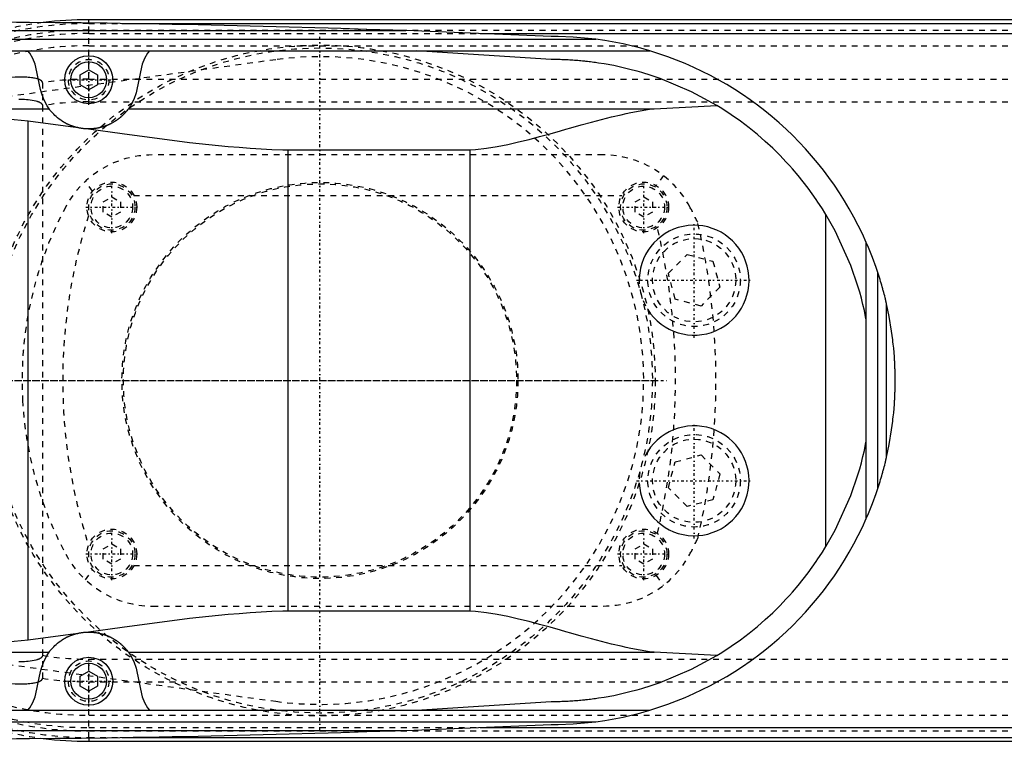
# Model space of a CAD drawing. Extents: x -702 to 139, y -105 to 105.
# Tile 9 of 14: x -452 to -282, y -62 to 62. Entities that reach past the tile are written whole.
import ezdxf

# ---------------------------------------------------------------- set-up
doc = ezdxf.new("R2010")
doc.units = 0
doc.linetypes.add('CENTER', pattern=[1.5, 0.45, -0.5, 0.05, -0.5])
doc.linetypes.add('DASHED', pattern=[2, 1, -1])
for name, color, linetype in [('AM_0', 7, 'CONTINUOUS'), ('AM_3', 7, 'DASHED'), ('AM_7', 7, 'CENTER')]:
    doc.layers.add(name, color=color, linetype=linetype)

msp = doc.modelspace()

# ---------------------------------------------------------------- linework, layer by layer
at = {"layer": 'AM_0', "color": 7, "linetype": 'CONTINUOUS'}
for p, q in [((-90, 62.39), (-440, 62.39)), ((-440, 61.81), (-440, 62.39)), ((-434.3, 61.72), (-90, 61.72)), ((-531.04, 60.5), (-385.14, 60.5)), ((-360, 59.5), (-385.14, 60.5)), ((-372.31, 60.02), (-90, 60.02)), ((-562.76, 59), (-352.3, 59)), ((-594.4, 57), (-342.93, 57)), ((-360, 55.5), (-383.32, 57)), ((-448.33, 50.31), (-449.12, 54.2)), ((-441.5, 52.87), (-440, 53.73)), ((-441.5, 51.13), (-441.5, 52.87)), ((-440, 53.73), (-438.5, 52.87)), ((-438.5, 52.87), (-438.5, 51.13)), ((-430.88, 54.2), (-431.67, 50.31)), ((-440, 50.27), (-441.5, 51.13)), ((-438.5, 51.13), (-440, 50.27)), ((-479.16, 47), (-446.87, 47)), ((-433.13, 47), (-342.19, 47)), ((-342.19, 47), (-331.34, 47.53)), ((-450.5, 44.92), (-442.28, 43.81)), ((-450.5, -44.92), (-450.5, 44.92)), ((-405.5, -39.86), (-405.5, 39.86)), ((-405.5, 39.86), (-374, 39.86)), ((-374, -39.86), (-374, 39.86)), ((-312.5, -28.71), (-312.5, 28.71)), ((-305.5, -23.87), (-305.5, 23.87)), ((-303.5, -18.65), (-303.5, 18.65)), ((-302, -13.28), (-302, 13.28)), ((-374, -39.86), (-405.5, -39.86)), ((-442.28, -43.81), (-450.5, -44.92)), ((-479.16, -47), (-446.87, -47)), ((-433.13, -47), (-342.19, -47)), ((-331.34, -47.53), (-342.19, -47)), ((-449.12, -54.2), (-448.33, -50.31)), ((-441.5, -51.13), (-440, -50.27)), ((-440, -50.27), (-438.5, -51.13)), ((-431.67, -50.31), (-430.88, -54.2)), ((-441.5, -52.87), (-441.5, -51.13)), ((-438.5, -51.13), (-438.5, -52.87)), ((-440, -53.73), (-441.5, -52.87)), ((-438.5, -52.87), (-440, -53.73)), ((-383.32, -57), (-360, -55.5)), ((-594.4, -57), (-342.93, -57)), ((-562.76, -59), (-352.3, -59)), ((-385.14, -60.5), (-360, -59.5)), ((-531.04, -60.5), (-385.14, -60.5)), ((-372.31, -60.02), (-90, -60.02)), ((-440, -61.81), (-440, -62.39)), ((-440, -62.39), (-90, -62.39)), ((-434.3, -61.72), (-90, -61.72))]:
    msp.add_line(p, q, dxfattribs=at)
for points in [[(-385.14, 60.5, 0), (-387.39, 60.58, 0), (-391.88, 60.72, 0), (-396.37, 60.86, 0), (-398.61, 60.93, 0), (-400.86, 61, 0), (-405.35, 61.12, 0), (-409.84, 61.24, 0), (-414.33, 61.34, 0), (-418.83, 61.44, 0), (-423.32, 61.53, 0), (-425.56, 61.58, 0), (-427.81, 61.62, 0), (-432.3, 61.69, 0), (-436.8, 61.76, 0), (-441.29, 61.82, 0), (-445.78, 61.87, 0), (-450.27, 61.91, 0), (-452.52, 61.93, 0), (-454.77, 61.95, 0), (-459.26, 61.97, 0), (-463.75, 61.99, 0), (-466, 62, 0)], [(-352.3, 59, 0), (-353.62, 59.16, 0), (-356.22, 59.38, 0), (-358.77, 59.49, 0), (-360, 59.5, 0)], [(-342.93, 57, 0), (-344.47, 57.44, 0), (-347.58, 58.19, 0), (-350.72, 58.77, 0), (-352.3, 59, 0)], [(-449.12, 54.2, 0), (-449.25, 54.71, 0), (-449.64, 55.69, 0), (-450.19, 56.59, 0), (-450.53, 57, 0)], [(-429.47, 57, 0), (-429.81, 56.59, 0), (-430.36, 55.69, 0), (-430.75, 54.71, 0), (-430.88, 54.2, 0)], [(-331.34, 47.53, 0), (-335.75, 49.92, 0), (-341.14, 52.2, 0), (-342.72, 52.74, 0), (-344.32, 53.24, 0), (-345.13, 53.47, 0), (-345.93, 53.69, 0), (-347.56, 54.09, 0), (-349.19, 54.44, 0), (-350.84, 54.74, 0), (-351.8, 54.89, 0), (-352.08, 54.93, 0), (-352.36, 54.97, 0), (-352.49, 54.99, 0), (-352.63, 55.01, 0), (-352.91, 55.05, 0), (-353.19, 55.08, 0), (-353.46, 55.11, 0), (-353.74, 55.15, 0), (-354.02, 55.18, 0), (-354.16, 55.19, 0), (-354.29, 55.21, 0), (-354.57, 55.23, 0), (-354.85, 55.26, 0), (-354.99, 55.27, 0), (-355.13, 55.29, 0), (-355.4, 55.31, 0), (-355.68, 55.33, 0), (-355.82, 55.34, 0), (-355.96, 55.35, 0), (-356.24, 55.37, 0), (-356.52, 55.39, 0), (-356.8, 55.41, 0), (-357.07, 55.42, 0), (-357.35, 55.44, 0), (-357.49, 55.44, 0), (-357.63, 55.45, 0), (-357.91, 55.46, 0), (-358.19, 55.47, 0), (-358.47, 55.48, 0), (-358.63, 55.48, 0), (-358.68, 55.48, 0), (-358.72, 55.49, 0), (-358.75, 55.49, 0), (-358.77, 55.49, 0), (-358.82, 55.49, 0), (-358.86, 55.49, 0), (-358.91, 55.49, 0), (-358.95, 55.49, 0), (-359, 55.49, 0), (-359.02, 55.49, 0), (-359.05, 55.49, 0), (-359.09, 55.49, 0), (-359.14, 55.49, 0), (-359.16, 55.49, 0), (-359.19, 55.49, 0), (-359.23, 55.49, 0), (-359.28, 55.5, 0), (-359.3, 55.5, 0), (-359.33, 55.5, 0), (-359.37, 55.5, 0), (-359.42, 55.5, 0), (-359.47, 55.5, 0), (-359.51, 55.5, 0), (-359.56, 55.5, 0), (-359.58, 55.5, 0), (-359.6, 55.5, 0), (-359.65, 55.5, 0), (-359.7, 55.5, 0), (-359.74, 55.5, 0), (-359.79, 55.5, 0), (-359.84, 55.5, 0), (-359.86, 55.5, 0), (-359.88, 55.5, 0), (-359.93, 55.5, 0), (-359.98, 55.5, 0), (-360, 55.5, 0)], [(-446.87, 47, 0), (-447.21, 47.5, 0), (-447.78, 48.57, 0), (-448.19, 49.72, 0), (-448.33, 50.31, 0)], [(-431.67, 50.31, 0), (-431.81, 49.72, 0), (-432.22, 48.57, 0), (-432.79, 47.5, 0), (-433.13, 47, 0)], [(-479.16, 47, 0), (-474.48, 46.77, 0), (-464.99, 46.16, 0), (-455.36, 45.37, 0), (-450.5, 44.92, 0)], [(-442.28, 43.81, 0), (-442.32, 43.82, 0), (-442.4, 43.85, 0), (-442.48, 43.87, 0), (-442.52, 43.88, 0), (-442.56, 43.9, 0), (-442.64, 43.92, 0), (-442.72, 43.95, 0), (-442.79, 43.97, 0), (-442.87, 44, 0), (-442.94, 44.03, 0), (-442.98, 44.04, 0), (-443.02, 44.05, 0), (-443.09, 44.08, 0), (-443.16, 44.11, 0), (-443.24, 44.14, 0), (-443.31, 44.17, 0), (-443.37, 44.2, 0), (-443.41, 44.21, 0), (-443.44, 44.23, 0), (-443.51, 44.26, 0), (-443.58, 44.29, 0), (-443.61, 44.3, 0), (-443.64, 44.32, 0), (-443.71, 44.35, 0), (-443.77, 44.38, 0), (-443.8, 44.4, 0), (-443.83, 44.41, 0), (-443.89, 44.44, 0), (-443.96, 44.48, 0), (-444.02, 44.51, 0), (-444.08, 44.54, 0), (-444.14, 44.57, 0), (-444.17, 44.59, 0), (-444.19, 44.61, 0), (-444.25, 44.64, 0), (-444.31, 44.67, 0), (-444.37, 44.71, 0), (-444.42, 44.74, 0), (-444.48, 44.78, 0), (-444.51, 44.79, 0), (-444.53, 44.81, 0), (-444.59, 44.84, 0), (-444.64, 44.88, 0), (-444.82, 45, 0), (-445.11, 45.21, 0), (-445.38, 45.42, 0), (-445.51, 45.53, 0), (-445.63, 45.63, 0), (-445.85, 45.83, 0), (-446.05, 46.03, 0), (-446.23, 46.22, 0), (-446.39, 46.39, 0), (-446.53, 46.55, 0), (-446.59, 46.63, 0), (-446.65, 46.7, 0), (-446.75, 46.83, 0), (-446.84, 46.95, 0), (-446.87, 47, 0)], [(-433.13, 47, 0), (-433.17, 46.93, 0), (-433.29, 46.78, 0), (-433.43, 46.61, 0), (-433.51, 46.51, 0), (-433.6, 46.41, 0), (-433.8, 46.19, 0), (-433.93, 46.05, 0), (-433.97, 46.01, 0), (-434.01, 45.97, 0), (-434.03, 45.95, 0), (-434.05, 45.93, 0), (-434.09, 45.89, 0), (-434.13, 45.85, 0), (-434.18, 45.81, 0), (-434.22, 45.76, 0), (-434.27, 45.72, 0), (-434.29, 45.7, 0), (-434.32, 45.68, 0), (-434.37, 45.64, 0), (-434.42, 45.59, 0), (-434.47, 45.55, 0), (-434.52, 45.5, 0), (-434.57, 45.46, 0), (-434.6, 45.44, 0), (-434.62, 45.42, 0), (-434.68, 45.37, 0), (-434.73, 45.33, 0), (-434.79, 45.28, 0), (-434.85, 45.24, 0), (-434.91, 45.2, 0), (-434.93, 45.17, 0), (-434.96, 45.15, 0), (-435.03, 45.11, 0), (-435.09, 45.06, 0), (-435.12, 45.04, 0), (-435.15, 45.02, 0), (-435.21, 44.98, 0), (-435.28, 44.93, 0), (-435.31, 44.91, 0), (-435.34, 44.89, 0), (-435.41, 44.84, 0), (-435.48, 44.8, 0), (-435.55, 44.76, 0), (-435.62, 44.72, 0), (-435.69, 44.67, 0), (-435.73, 44.65, 0), (-435.76, 44.63, 0), (-435.84, 44.59, 0), (-435.91, 44.55, 0), (-435.99, 44.51, 0), (-436.06, 44.47, 0), (-436.14, 44.43, 0), (-436.18, 44.41, 0), (-436.22, 44.39, 0), (-436.3, 44.35, 0), (-436.38, 44.31, 0), (-436.46, 44.27, 0), (-436.54, 44.23, 0), (-436.63, 44.2, 0), (-436.67, 44.18, 0), (-436.72, 44.16, 0), (-436.81, 44.12, 0), (-436.9, 44.09, 0), (-436.99, 44.05, 0), (-437.08, 44.02, 0), (-437.18, 43.98, 0), (-437.22, 43.97, 0), (-437.27, 43.95, 0), (-437.37, 43.92, 0), (-437.47, 43.89, 0), (-437.57, 43.86, 0), (-437.67, 43.83, 0), (-437.77, 43.8, 0), (-437.82, 43.78, 0), (-437.87, 43.77, 0), (-437.97, 43.75, 0), (-438.08, 43.72, 0), (-438.13, 43.71, 0), (-438.18, 43.7, 0), (-438.29, 43.67, 0), (-438.39, 43.65, 0), (-438.45, 43.64, 0), (-438.5, 43.63, 0), (-438.6, 43.62, 0), (-438.71, 43.6, 0), (-438.82, 43.58, 0), (-438.93, 43.57, 0), (-439.03, 43.56, 0), (-439.09, 43.55, 0), (-439.14, 43.54, 0), (-439.25, 43.53, 0), (-439.35, 43.52, 0), (-439.46, 43.52, 0), (-439.57, 43.51, 0), (-439.67, 43.51, 0), (-439.72, 43.5, 0), (-439.78, 43.5, 0), (-439.88, 43.5, 0), (-439.98, 43.5, 0), (-440.04, 43.5, 0)], [(-374, 39.86, 0), (-373.07, 39.94, 0), (-371.22, 40.17, 0), (-369.37, 40.47, 0), (-368.44, 40.64, 0), (-367.52, 40.83, 0), (-365.68, 41.25, 0), (-363.84, 41.7, 0), (-362.01, 42.18, 0), (-360.2, 42.68, 0), (-358.39, 43.18, 0), (-357.49, 43.44, 0), (-356.6, 43.69, 0), (-354.82, 44.19, 0), (-353.05, 44.67, 0), (-351.31, 45.13, 0), (-349.59, 45.57, 0), (-347.9, 45.96, 0), (-347.06, 46.15, 0), (-346.23, 46.32, 0), (-344.59, 46.63, 0), (-342.98, 46.89, 0), (-342.19, 47, 0)], [(-312.5, 28.71, 0), (-312.68, 28.99, 0), (-313.09, 29.66, 0), (-313.59, 30.44, 0), (-313.87, 30.86, 0), (-314.17, 31.31, 0), (-314.84, 32.26, 0), (-315.58, 33.28, 0), (-316.41, 34.35, 0), (-317.31, 35.46, 0), (-318.29, 36.61, 0), (-318.8, 37.19, 0), (-319.34, 37.78, 0), (-320.48, 38.96, 0), (-321.68, 40.15, 0), (-322.97, 41.34, 0), (-324.33, 42.52, 0), (-325.76, 43.68, 0), (-326.51, 44.25, 0), (-327.27, 44.82, 0), (-328.85, 45.93, 0), (-330.49, 47.01, 0), (-331.34, 47.53, 0)], [(-440.04, 43.5, 0), (-440.1, 43.5, 0), (-440.22, 43.5, 0), (-440.34, 43.51, 0), (-440.41, 43.51, 0), (-440.47, 43.51, 0), (-440.59, 43.52, 0), (-440.72, 43.53, 0), (-440.84, 43.54, 0), (-440.97, 43.56, 0), (-441.09, 43.57, 0), (-441.16, 43.58, 0), (-441.22, 43.59, 0), (-441.34, 43.61, 0), (-441.47, 43.63, 0), (-441.6, 43.65, 0), (-441.72, 43.68, 0), (-441.85, 43.7, 0), (-441.91, 43.72, 0), (-441.97, 43.73, 0), (-442.1, 43.76, 0), (-442.22, 43.8, 0), (-442.28, 43.81, 0)], [(-440.04, 43.5, 0), (-434.21, 42.69, 0), (-422.58, 41.18, 0), (-415.86, 40.49, 0), (-413.96, 40.33, 0), (-412.06, 40.19, 0), (-411.12, 40.12, 0), (-410.18, 40.07, 0), (-408.3, 39.97, 0), (-406.43, 39.89, 0), (-405.5, 39.86, 0)], [(-305.5, 10.49, 0), (-305.61, 11.02, 0), (-305.83, 12.09, 0), (-306.08, 13.15, 0), (-306.21, 13.68, 0), (-306.35, 14.21, 0), (-306.64, 15.26, 0), (-306.95, 16.3, 0), (-308.19, 19.91, 0), (-310.89, 25.86, 0), (-312.5, 28.71, 0)], [(-303.5, 18.65, 0), (-303.8, 19.54, 0), (-304.44, 21.29, 0), (-305.13, 23.02, 0), (-305.5, 23.87, 0)], [(-302, 13.28, 0), (-302, 13.28, 0), (-302, 13.28, 0), (-302, 13.28, 0), (-302, 13.28, 0), (-302, 13.28, 0), (-302, 13.28, 0), (-302, 13.29, 0), (-302, 13.29, 0), (-302, 13.29, 0), (-302, 13.29, 0), (-302, 13.29, 0), (-302, 13.29, 0), (-302, 13.3, 0), (-302.01, 13.3, 0), (-302.01, 13.3, 0), (-302.01, 13.31, 0), (-302.01, 13.31, 0), (-302.01, 13.31, 0), (-302.01, 13.31, 0), (-302.01, 13.31, 0), (-302.01, 13.32, 0), (-302.01, 13.32, 0), (-302.01, 13.33, 0), (-302.02, 13.35, 0), (-302.02, 13.38, 0), (-302.03, 13.41, 0), (-302.04, 13.45, 0), (-302.05, 13.48, 0), (-302.05, 13.5, 0), (-302.06, 13.52, 0), (-302.06, 13.56, 0), (-302.07, 13.59, 0), (-302.08, 13.63, 0), (-302.09, 13.67, 0), (-302.1, 13.71, 0), (-302.11, 13.74, 0), (-302.11, 13.76, 0), (-302.12, 13.8, 0), (-302.13, 13.84, 0), (-302.14, 13.87, 0), (-302.14, 13.89, 0), (-302.16, 13.94, 0), (-302.17, 13.98, 0), (-302.17, 14.01, 0), (-302.18, 14.03, 0), (-302.19, 14.08, 0), (-302.2, 14.13, 0), (-302.25, 14.31, 0), (-302.32, 14.62, 0), (-302.4, 14.93, 0), (-302.48, 15.24, 0), (-302.57, 15.54, 0), (-302.61, 15.7, 0), (-302.65, 15.85, 0), (-302.74, 16.17, 0), (-302.83, 16.49, 0), (-302.93, 16.81, 0), (-303.02, 17.14, 0), (-303.12, 17.48, 0), (-303.18, 17.64, 0), (-303.23, 17.81, 0), (-303.33, 18.15, 0), (-303.44, 18.49, 0), (-303.5, 18.65, 0)], [(-300.5, 0, 0), (-300.5, 0.01, 0), (-300.5, 0.03, 0), (-300.5, 0.05, 0), (-300.5, 0.06, 0), (-300.5, 0.07, 0), (-300.5, 0.09, 0), (-300.5, 0.11, 0), (-300.5, 0.13, 0), (-300.5, 0.15, 0), (-300.5, 0.18, 0), (-300.5, 0.19, 0), (-300.5, 0.2, 0), (-300.5, 0.22, 0), (-300.5, 0.24, 0), (-300.5, 0.26, 0), (-300.5, 0.28, 0), (-300.5, 0.3, 0), (-300.5, 0.31, 0), (-300.5, 0.32, 0), (-300.5, 0.34, 0), (-300.5, 0.36, 0), (-300.5, 0.37, 0), (-300.5, 0.38, 0), (-300.5, 0.4, 0), (-300.5, 0.42, 0), (-300.5, 0.43, 0), (-300.5, 0.44, 0), (-300.5, 0.46, 0), (-300.5, 0.49, 0), (-300.5, 0.51, 0), (-300.5, 0.53, 0), (-300.5, 0.55, 0), (-300.5, 0.56, 0), (-300.5, 0.57, 0), (-300.5, 0.59, 0), (-300.5, 0.61, 0), (-300.5, 0.68, 0), (-300.51, 0.81, 0), (-300.51, 0.93, 0), (-300.51, 1.05, 0), (-300.51, 1.12, 0), (-300.51, 1.18, 0), (-300.51, 1.3, 0), (-300.52, 1.43, 0), (-300.52, 1.55, 0), (-300.52, 1.67, 0), (-300.53, 1.8, 0), (-300.53, 1.86, 0), (-300.53, 1.92, 0), (-300.54, 2.05, 0), (-300.54, 2.17, 0), (-300.54, 2.23, 0), (-300.54, 2.29, 0), (-300.55, 2.42, 0), (-300.55, 2.54, 0), (-300.56, 2.6, 0), (-300.56, 2.66, 0), (-300.57, 2.79, 0), (-300.57, 2.91, 0), (-300.58, 3.04, 0), (-300.58, 3.16, 0), (-300.59, 3.28, 0), (-300.59, 3.35, 0), (-300.6, 3.41, 0), (-300.6, 3.53, 0), (-300.61, 3.65, 0), (-300.64, 4.09, 0), (-300.7, 4.83, 0), (-300.76, 5.57, 0), (-300.84, 6.31, 0), (-300.88, 6.68, 0), (-300.92, 7.05, 0), (-301.01, 7.79, 0), (-301.11, 8.52, 0), (-301.54, 11.09, 0), (-302, 13.28, 0)], [(-302, -13.28, 0), (-301.54, -11.09, 0), (-301.11, -8.52, 0), (-301.01, -7.79, 0), (-300.92, -7.05, 0), (-300.88, -6.68, 0), (-300.84, -6.31, 0), (-300.76, -5.57, 0), (-300.7, -4.83, 0), (-300.64, -4.09, 0), (-300.61, -3.65, 0), (-300.6, -3.53, 0), (-300.6, -3.41, 0), (-300.59, -3.35, 0), (-300.59, -3.28, 0), (-300.58, -3.16, 0), (-300.58, -3.04, 0), (-300.57, -2.91, 0), (-300.57, -2.79, 0), (-300.56, -2.66, 0), (-300.56, -2.6, 0), (-300.55, -2.54, 0), (-300.55, -2.42, 0), (-300.54, -2.29, 0), (-300.54, -2.23, 0), (-300.54, -2.17, 0), (-300.54, -2.05, 0), (-300.53, -1.92, 0), (-300.53, -1.86, 0), (-300.53, -1.8, 0), (-300.52, -1.67, 0), (-300.52, -1.55, 0), (-300.52, -1.43, 0), (-300.51, -1.3, 0), (-300.51, -1.18, 0), (-300.51, -1.12, 0), (-300.51, -1.05, 0), (-300.51, -0.93, 0), (-300.51, -0.81, 0), (-300.5, -0.68, 0), (-300.5, -0.56, 0), (-300.5, -0.49, 0), (-300.5, -0.46, 0), (-300.5, -0.44, 0), (-300.5, -0.43, 0), (-300.5, -0.42, 0), (-300.5, -0.4, 0), (-300.5, -0.38, 0), (-300.5, -0.37, 0), (-300.5, -0.36, 0), (-300.5, -0.34, 0), (-300.5, -0.32, 0), (-300.5, -0.31, 0), (-300.5, -0.3, 0), (-300.5, -0.28, 0), (-300.5, -0.26, 0), (-300.5, -0.24, 0), (-300.5, -0.22, 0), (-300.5, -0.2, 0), (-300.5, -0.19, 0), (-300.5, -0.18, 0), (-300.5, -0.15, 0), (-300.5, -0.13, 0), (-300.5, -0.11, 0), (-300.5, -0.09, 0), (-300.5, -0.07, 0), (-300.5, -0.06, 0), (-300.5, -0.05, 0), (-300.5, -0.03, 0), (-300.5, -0.01, 0), (-300.5, 0, 0)], [(-312.5, -28.71, 0), (-310.89, -25.86, 0), (-308.19, -19.91, 0), (-306.95, -16.3, 0), (-306.64, -15.26, 0), (-306.35, -14.21, 0), (-306.21, -13.68, 0), (-306.08, -13.15, 0), (-305.83, -12.09, 0), (-305.61, -11.02, 0), (-305.5, -10.49, 0)], [(-303.5, -18.65, 0), (-303.44, -18.49, 0), (-303.33, -18.15, 0), (-303.23, -17.81, 0), (-303.18, -17.64, 0), (-303.12, -17.48, 0), (-303.02, -17.14, 0), (-302.93, -16.81, 0), (-302.83, -16.49, 0), (-302.74, -16.17, 0), (-302.65, -15.85, 0), (-302.61, -15.7, 0), (-302.57, -15.54, 0), (-302.48, -15.24, 0), (-302.4, -14.93, 0), (-302.32, -14.62, 0), (-302.25, -14.31, 0), (-302.2, -14.13, 0), (-302.19, -14.08, 0), (-302.18, -14.03, 0), (-302.17, -14.01, 0), (-302.17, -13.98, 0), (-302.16, -13.94, 0), (-302.14, -13.89, 0), (-302.14, -13.87, 0), (-302.13, -13.84, 0), (-302.12, -13.8, 0), (-302.11, -13.76, 0), (-302.11, -13.74, 0), (-302.1, -13.71, 0), (-302.09, -13.67, 0), (-302.08, -13.63, 0), (-302.07, -13.59, 0), (-302.06, -13.56, 0), (-302.06, -13.52, 0), (-302.05, -13.5, 0), (-302.05, -13.48, 0), (-302.04, -13.45, 0), (-302.03, -13.41, 0), (-302.02, -13.38, 0), (-302.02, -13.35, 0), (-302.01, -13.33, 0), (-302.01, -13.32, 0), (-302.01, -13.32, 0), (-302.01, -13.31, 0), (-302.01, -13.31, 0), (-302.01, -13.31, 0), (-302.01, -13.31, 0), (-302.01, -13.31, 0), (-302.01, -13.3, 0), (-302.01, -13.3, 0), (-302, -13.3, 0), (-302, -13.29, 0), (-302, -13.29, 0), (-302, -13.29, 0), (-302, -13.29, 0), (-302, -13.29, 0), (-302, -13.29, 0), (-302, -13.28, 0), (-302, -13.28, 0), (-302, -13.28, 0), (-302, -13.28, 0), (-302, -13.28, 0), (-302, -13.28, 0), (-302, -13.28, 0)], [(-305.5, -23.87, 0), (-305.13, -23.02, 0), (-304.44, -21.29, 0), (-303.8, -19.54, 0), (-303.5, -18.65, 0)], [(-331.34, -47.53, 0), (-330.49, -47.01, 0), (-328.85, -45.93, 0), (-327.27, -44.82, 0), (-326.51, -44.25, 0), (-325.76, -43.68, 0), (-324.33, -42.52, 0), (-322.97, -41.34, 0), (-321.68, -40.15, 0), (-320.48, -38.96, 0), (-319.34, -37.78, 0), (-318.8, -37.19, 0), (-318.29, -36.61, 0), (-317.31, -35.46, 0), (-316.41, -34.35, 0), (-315.58, -33.28, 0), (-314.84, -32.26, 0), (-314.17, -31.31, 0), (-313.87, -30.86, 0), (-313.59, -30.44, 0), (-313.09, -29.66, 0), (-312.68, -28.99, 0), (-312.5, -28.71, 0)], [(-405.5, -39.86, 0), (-406.43, -39.89, 0), (-408.3, -39.97, 0), (-410.18, -40.07, 0), (-411.12, -40.12, 0), (-412.06, -40.19, 0), (-413.96, -40.33, 0), (-415.86, -40.49, 0), (-422.58, -41.18, 0), (-434.21, -42.69, 0), (-440.04, -43.5, 0)], [(-342.19, -47, 0), (-342.98, -46.89, 0), (-344.59, -46.63, 0), (-346.23, -46.32, 0), (-347.06, -46.15, 0), (-347.9, -45.96, 0), (-349.59, -45.57, 0), (-351.31, -45.13, 0), (-353.05, -44.67, 0), (-354.82, -44.19, 0), (-356.6, -43.69, 0), (-357.49, -43.44, 0), (-358.39, -43.18, 0), (-360.2, -42.68, 0), (-362.01, -42.18, 0), (-363.84, -41.7, 0), (-365.68, -41.25, 0), (-367.52, -40.83, 0), (-368.44, -40.64, 0), (-369.37, -40.47, 0), (-371.22, -40.17, 0), (-373.07, -39.94, 0), (-374, -39.86, 0)], [(-446.87, -47, 0), (-446.84, -46.95, 0), (-446.75, -46.83, 0), (-446.65, -46.7, 0), (-446.59, -46.63, 0), (-446.53, -46.55, 0), (-446.39, -46.39, 0), (-446.23, -46.22, 0), (-446.05, -46.03, 0), (-445.85, -45.83, 0), (-445.63, -45.63, 0), (-445.51, -45.53, 0), (-445.38, -45.42, 0), (-445.11, -45.21, 0), (-444.82, -45, 0), (-444.64, -44.88, 0), (-444.59, -44.84, 0), (-444.53, -44.81, 0), (-444.51, -44.79, 0), (-444.48, -44.78, 0), (-444.42, -44.74, 0), (-444.37, -44.71, 0), (-444.31, -44.67, 0), (-444.25, -44.64, 0), (-444.19, -44.61, 0), (-444.17, -44.59, 0), (-444.14, -44.57, 0), (-444.08, -44.54, 0), (-444.02, -44.51, 0), (-443.96, -44.48, 0), (-443.89, -44.44, 0), (-443.83, -44.41, 0), (-443.8, -44.4, 0), (-443.77, -44.38, 0), (-443.71, -44.35, 0), (-443.64, -44.32, 0), (-443.61, -44.3, 0), (-443.58, -44.29, 0), (-443.51, -44.26, 0), (-443.44, -44.23, 0), (-443.41, -44.21, 0), (-443.37, -44.2, 0), (-443.31, -44.17, 0), (-443.24, -44.14, 0), (-443.16, -44.11, 0), (-443.09, -44.08, 0), (-443.02, -44.05, 0), (-442.98, -44.04, 0), (-442.94, -44.03, 0), (-442.87, -44, 0), (-442.79, -43.97, 0), (-442.72, -43.95, 0), (-442.64, -43.92, 0), (-442.56, -43.9, 0), (-442.52, -43.88, 0), (-442.48, -43.87, 0), (-442.4, -43.85, 0), (-442.32, -43.82, 0), (-442.28, -43.81, 0)], [(-442.28, -43.81, 0), (-442.22, -43.8, 0), (-442.1, -43.76, 0), (-441.97, -43.73, 0), (-441.91, -43.72, 0), (-441.85, -43.7, 0), (-441.72, -43.68, 0), (-441.6, -43.65, 0), (-441.47, -43.63, 0), (-441.34, -43.61, 0), (-441.22, -43.59, 0), (-441.16, -43.58, 0), (-441.09, -43.57, 0), (-440.97, -43.56, 0), (-440.84, -43.54, 0), (-440.72, -43.53, 0), (-440.59, -43.52, 0), (-440.47, -43.51, 0), (-440.41, -43.51, 0), (-440.34, -43.51, 0), (-440.22, -43.5, 0), (-440.1, -43.5, 0), (-440.04, -43.5, 0)], [(-440.04, -43.5, 0), (-439.98, -43.5, 0), (-439.88, -43.5, 0), (-439.78, -43.5, 0), (-439.72, -43.5, 0), (-439.67, -43.51, 0), (-439.57, -43.51, 0), (-439.46, -43.52, 0), (-439.35, -43.52, 0), (-439.25, -43.53, 0), (-439.14, -43.54, 0), (-439.09, -43.55, 0), (-439.03, -43.56, 0), (-438.93, -43.57, 0), (-438.82, -43.58, 0), (-438.71, -43.6, 0), (-438.6, -43.62, 0), (-438.5, -43.63, 0), (-438.45, -43.64, 0), (-438.39, -43.65, 0), (-438.29, -43.67, 0), (-438.18, -43.7, 0), (-438.13, -43.71, 0), (-438.08, -43.72, 0), (-437.97, -43.75, 0), (-437.87, -43.77, 0), (-437.82, -43.78, 0), (-437.77, -43.8, 0), (-437.67, -43.83, 0), (-437.57, -43.86, 0), (-437.47, -43.89, 0), (-437.37, -43.92, 0), (-437.27, -43.95, 0), (-437.22, -43.97, 0), (-437.18, -43.98, 0), (-437.08, -44.02, 0), (-436.99, -44.05, 0), (-436.9, -44.09, 0), (-436.81, -44.12, 0), (-436.72, -44.16, 0), (-436.67, -44.18, 0), (-436.63, -44.2, 0), (-436.54, -44.23, 0), (-436.46, -44.27, 0), (-436.38, -44.31, 0), (-436.3, -44.35, 0), (-436.22, -44.39, 0), (-436.18, -44.41, 0), (-436.14, -44.43, 0), (-436.06, -44.47, 0), (-435.99, -44.51, 0), (-435.91, -44.55, 0), (-435.84, -44.59, 0), (-435.76, -44.63, 0), (-435.73, -44.65, 0), (-435.69, -44.67, 0), (-435.62, -44.72, 0), (-435.55, -44.76, 0), (-435.48, -44.8, 0), (-435.41, -44.84, 0), (-435.34, -44.89, 0), (-435.31, -44.91, 0), (-435.28, -44.93, 0), (-435.21, -44.98, 0), (-435.15, -45.02, 0), (-435.12, -45.04, 0), (-435.09, -45.06, 0), (-435.03, -45.11, 0), (-434.96, -45.15, 0), (-434.93, -45.17, 0), (-434.91, -45.2, 0), (-434.85, -45.24, 0), (-434.79, -45.28, 0), (-434.73, -45.33, 0), (-434.68, -45.37, 0), (-434.62, -45.42, 0), (-434.6, -45.44, 0), (-434.57, -45.46, 0), (-434.52, -45.5, 0), (-434.47, -45.55, 0), (-434.42, -45.59, 0), (-434.37, -45.64, 0), (-434.32, -45.68, 0), (-434.29, -45.7, 0), (-434.27, -45.72, 0), (-434.22, -45.76, 0), (-434.18, -45.81, 0), (-434.13, -45.85, 0), (-434.09, -45.89, 0), (-434.05, -45.93, 0), (-434.03, -45.95, 0), (-434.01, -45.97, 0), (-433.97, -46.01, 0), (-433.93, -46.05, 0), (-433.8, -46.19, 0), (-433.6, -46.41, 0), (-433.51, -46.51, 0), (-433.43, -46.61, 0), (-433.29, -46.78, 0), (-433.17, -46.93, 0), (-433.13, -47, 0)], [(-450.5, -44.92, 0), (-455.36, -45.37, 0), (-464.99, -46.16, 0), (-474.48, -46.77, 0), (-479.16, -47, 0)], [(-448.33, -50.31, 0), (-448.19, -49.72, 0), (-447.78, -48.57, 0), (-447.21, -47.5, 0), (-446.87, -47, 0)], [(-433.13, -47, 0), (-432.79, -47.5, 0), (-432.22, -48.57, 0), (-431.81, -49.72, 0), (-431.67, -50.31, 0)], [(-360, -55.5, 0), (-359.98, -55.5, 0), (-359.93, -55.5, 0), (-359.88, -55.5, 0), (-359.86, -55.5, 0), (-359.84, -55.5, 0), (-359.79, -55.5, 0), (-359.74, -55.5, 0), (-359.7, -55.5, 0), (-359.65, -55.5, 0), (-359.6, -55.5, 0), (-359.58, -55.5, 0), (-359.56, -55.5, 0), (-359.51, -55.5, 0), (-359.47, -55.5, 0), (-359.42, -55.5, 0), (-359.37, -55.5, 0), (-359.33, -55.5, 0), (-359.3, -55.5, 0), (-359.28, -55.5, 0), (-359.23, -55.49, 0), (-359.19, -55.49, 0), (-359.16, -55.49, 0), (-359.14, -55.49, 0), (-359.09, -55.49, 0), (-359.05, -55.49, 0), (-359.02, -55.49, 0), (-359, -55.49, 0), (-358.95, -55.49, 0), (-358.91, -55.49, 0), (-358.86, -55.49, 0), (-358.82, -55.49, 0), (-358.77, -55.49, 0), (-358.75, -55.49, 0), (-358.72, -55.49, 0), (-358.68, -55.48, 0), (-358.63, -55.48, 0), (-358.47, -55.48, 0), (-358.19, -55.47, 0), (-357.91, -55.46, 0), (-357.63, -55.45, 0), (-357.49, -55.44, 0), (-357.35, -55.44, 0), (-357.07, -55.42, 0), (-356.8, -55.41, 0), (-356.52, -55.39, 0), (-356.24, -55.37, 0), (-355.96, -55.35, 0), (-355.82, -55.34, 0), (-355.68, -55.33, 0), (-355.4, -55.31, 0), (-355.13, -55.29, 0), (-354.99, -55.27, 0), (-354.85, -55.26, 0), (-354.57, -55.23, 0), (-354.29, -55.21, 0), (-354.16, -55.19, 0), (-354.02, -55.18, 0), (-353.74, -55.15, 0), (-353.46, -55.11, 0), (-353.19, -55.08, 0), (-352.91, -55.05, 0), (-352.63, -55.01, 0), (-352.49, -54.99, 0), (-352.36, -54.97, 0), (-352.08, -54.93, 0), (-351.8, -54.89, 0), (-350.84, -54.74, 0), (-349.19, -54.44, 0), (-347.56, -54.09, 0), (-345.93, -53.69, 0), (-345.13, -53.47, 0), (-344.32, -53.24, 0), (-342.72, -52.74, 0), (-341.14, -52.2, 0), (-335.75, -49.92, 0), (-331.34, -47.53, 0)], [(-450.53, -57, 0), (-450.19, -56.59, 0), (-449.64, -55.69, 0), (-449.25, -54.71, 0), (-449.12, -54.2, 0)], [(-430.88, -54.2, 0), (-430.75, -54.71, 0), (-430.36, -55.69, 0), (-429.81, -56.59, 0), (-429.47, -57, 0)], [(-352.3, -59, 0), (-350.72, -58.77, 0), (-347.58, -58.19, 0), (-344.47, -57.44, 0), (-342.93, -57, 0)], [(-360, -59.5, 0), (-358.77, -59.49, 0), (-356.22, -59.38, 0), (-353.62, -59.16, 0), (-352.3, -59, 0)], [(-466, -62, 0), (-463.75, -61.99, 0), (-459.26, -61.97, 0), (-454.77, -61.95, 0), (-452.52, -61.93, 0), (-450.27, -61.91, 0), (-445.78, -61.87, 0), (-441.29, -61.82, 0), (-436.8, -61.76, 0), (-432.3, -61.69, 0), (-427.81, -61.62, 0), (-425.56, -61.58, 0), (-423.32, -61.53, 0), (-418.83, -61.44, 0), (-414.33, -61.34, 0), (-409.84, -61.24, 0), (-405.35, -61.12, 0), (-400.86, -61, 0), (-398.61, -60.93, 0), (-396.37, -60.86, 0), (-391.88, -60.72, 0), (-387.39, -60.58, 0), (-385.14, -60.5, 0)]]:
    msp.add_polyline3d(points, dxfattribs=at)
for centre, radius in [((-440, 52), 4.15), ((-440, 52), 3.1), ((-440, -52), 4.15), ((-440, -52), 3.1)]:
    msp.add_circle(centre, radius, dxfattribs=at)
for centre, radius, start, end in [((-440, 0), 62.39, 90, 97.236), ((-360, 0), 59.5, 23.6567, 73.3321), ((-335.28, 17.34), 9.5, 212.3243, 177.6757), ((-335.28, -17.34), 9.5, 182.3243, 147.6757), ((-360, 0), 59.5, 286.6679, 336.3433), ((-440, 0), 62.39, 262.764, 270)]:
    msp.add_arc(centre, radius, start, end, dxfattribs=at)
at = {"layer": 'AM_3', "color": 6, "linetype": 'DASHED'}
for p, q in [((-440, 48.19), (-440, 61.81)), ((-440, 61.72), (-434.3, 61.72)), ((-440, 60.6), (50, 60.6)), ((-440, 60.02), (-372.31, 60.02)), ((-440, 57.89), (50, 57.89)), ((-407.66, 55.47), (-460.01, 48.25)), ((-448, 51.49), (-448, -51.49)), ((-440, 52.11), (50, 52.11)), ((-440, 48.19), (50, 48.19)), ((-351, 39), (-429, 39)), ((-439.33, 32.73), (-440.54, 34.48)), ((-340.59, 35.44), (-341.85, 33.72)), ((-437.5, 30.87), (-436, 31.73)), ((-437.5, 29.13), (-437.5, 30.87)), ((-436, 31.73), (-434.5, 30.87)), ((-434.5, 30.87), (-434.5, 29.13)), ((-432.19, 32), (-347.81, 32)), ((-345.5, 30.87), (-344, 31.73)), ((-345.5, 29.13), (-345.5, 30.87)), ((-344, 31.73), (-342.5, 30.87)), ((-342.5, 30.87), (-342.5, 29.13)), ((-436, 28.27), (-437.5, 29.13)), ((-434.5, 29.13), (-436, 28.27)), ((-344, 28.27), (-345.5, 29.13)), ((-342.5, 29.13), (-344, 28.27)), ((-339.74, 18.54), (-336.48, 21.8)), ((-336.48, 21.8), (-332.02, 20.61)), ((-332.02, 20.61), (-330.82, 16.15)), ((-338.55, 14.07), (-339.74, 18.54)), ((-330.82, 16.15), (-334.09, 12.88)), ((-334.09, 12.88), (-338.55, 14.07)), ((-338.55, -14.07), (-334.09, -12.88)), ((-334.09, -12.88), (-330.82, -16.15)), ((-339.74, -18.54), (-338.55, -14.07)), ((-330.82, -16.15), (-332.02, -20.61)), ((-336.48, -21.8), (-339.74, -18.54)), ((-332.02, -20.61), (-336.48, -21.8)), ((-437.5, -29.13), (-436, -28.27)), ((-436, -28.27), (-434.5, -29.13)), ((-345.5, -29.13), (-344, -28.27)), ((-344, -28.27), (-342.5, -29.13)), ((-437.5, -30.87), (-437.5, -29.13)), ((-434.5, -29.13), (-434.5, -30.87)), ((-345.5, -30.87), (-345.5, -29.13)), ((-342.5, -29.13), (-342.5, -30.87)), ((-436, -31.73), (-437.5, -30.87)), ((-434.5, -30.87), (-436, -31.73)), ((-432.19, -32), (-347.81, -32)), ((-344, -31.73), (-345.5, -30.87)), ((-342.5, -30.87), (-344, -31.73)), ((-440.54, -34.48), (-439.33, -32.73)), ((-341.85, -33.72), (-340.59, -35.44)), ((-429, -39), (-351, -39)), ((-460.01, -48.25), (-407.66, -55.47)), ((-440, -61.81), (-440, -48.19)), ((-440, -48.19), (50, -48.19)), ((-440, -52.11), (50, -52.11)), ((-440, -57.89), (50, -57.89)), ((-440, -60.02), (-372.31, -60.02)), ((-440, -60.6), (50, -60.6)), ((-440, -61.72), (-434.3, -61.72))]:
    msp.add_line(p, q, dxfattribs=at)
for points in [[(-448.7, 52.1, 0), (-448.72, 52.11, 0), (-448.76, 52.12, 0), (-448.8, 52.13, 0), (-448.82, 52.14, 0), (-448.84, 52.15, 0), (-448.88, 52.16, 0), (-448.93, 52.17, 0), (-449.08, 52.21, 0), (-449.36, 52.27, 0), (-449.5, 52.3, 0), (-449.64, 52.32, 0), (-449.92, 52.36, 0), (-450.19, 52.39, 0), (-450.46, 52.41, 0), (-450.72, 52.43, 0), (-450.98, 52.44, 0), (-451.12, 52.44, 0), (-451.25, 52.45, 0), (-451.52, 52.45, 0), (-451.79, 52.45, 0), (-452.75, 52.43, 0), (-453.58, 52.38, 0)], [(-448, 51.49, 0), (-448, 51.5, 0), (-448, 51.51, 0), (-448, 51.52, 0), (-448, 51.52, 0), (-448, 51.52, 0), (-448, 51.53, 0), (-448, 51.54, 0), (-448, 51.55, 0), (-448.01, 51.56, 0), (-448.01, 51.57, 0), (-448.01, 51.57, 0), (-448.01, 51.58, 0), (-448.01, 51.59, 0), (-448.01, 51.59, 0), (-448.02, 51.6, 0), (-448.02, 51.61, 0), (-448.02, 51.62, 0), (-448.03, 51.63, 0), (-448.03, 51.63, 0), (-448.03, 51.64, 0), (-448.03, 51.65, 0), (-448.04, 51.65, 0), (-448.04, 51.66, 0), (-448.04, 51.66, 0), (-448.05, 51.67, 0), (-448.05, 51.68, 0), (-448.05, 51.68, 0), (-448.06, 51.69, 0), (-448.06, 51.69, 0), (-448.06, 51.7, 0), (-448.07, 51.71, 0), (-448.07, 51.72, 0), (-448.08, 51.72, 0), (-448.08, 51.72, 0), (-448.09, 51.73, 0), (-448.09, 51.74, 0), (-448.1, 51.75, 0), (-448.1, 51.75, 0), (-448.11, 51.76, 0), (-448.11, 51.76, 0), (-448.11, 51.77, 0), (-448.12, 51.77, 0), (-448.13, 51.78, 0), (-448.13, 51.79, 0), (-448.14, 51.79, 0), (-448.15, 51.8, 0), (-448.15, 51.8, 0), (-448.15, 51.81, 0), (-448.16, 51.81, 0), (-448.17, 51.82, 0), (-448.19, 51.84, 0), (-448.23, 51.87, 0), (-448.25, 51.89, 0), (-448.27, 51.9, 0), (-448.32, 51.93, 0), (-448.37, 51.96, 0), (-448.42, 51.98, 0), (-448.47, 52.01, 0), (-448.52, 52.03, 0), (-448.54, 52.04, 0), (-448.57, 52.05, 0), (-448.62, 52.07, 0), (-448.67, 52.09, 0), (-448.7, 52.1, 0)], [(-452.07, 48.63, 0), (-451.74, 48.63, 0), (-451.42, 48.63, 0), (-451.1, 48.62, 0), (-450.78, 48.6, 0), (-450.62, 48.58, 0), (-450.46, 48.57, 0), (-450.14, 48.54, 0), (-449.8, 48.49, 0), (-449.46, 48.43, 0), (-449.13, 48.35, 0), (-448.95, 48.3, 0), (-448.9, 48.28, 0), (-448.85, 48.27, 0), (-448.82, 48.26, 0), (-448.8, 48.25, 0), (-448.75, 48.23, 0), (-448.69, 48.21, 0), (-448.67, 48.2, 0), (-448.64, 48.19, 0), (-448.59, 48.16, 0), (-448.54, 48.14, 0), (-448.51, 48.13, 0), (-448.49, 48.11, 0), (-448.44, 48.09, 0), (-448.39, 48.06, 0), (-448.34, 48.03, 0), (-448.3, 48, 0), (-448.25, 47.97, 0), (-448.23, 47.95, 0), (-448.21, 47.93, 0), (-448.19, 47.91, 0), (-448.18, 47.9, 0), (-448.17, 47.9, 0), (-448.17, 47.89, 0), (-448.17, 47.89, 0), (-448.16, 47.88, 0), (-448.15, 47.88, 0), (-448.15, 47.87, 0), (-448.14, 47.86, 0), (-448.13, 47.86, 0), (-448.13, 47.85, 0), (-448.13, 47.85, 0), (-448.12, 47.84, 0), (-448.12, 47.83, 0), (-448.11, 47.83, 0), (-448.11, 47.82, 0), (-448.1, 47.81, 0), (-448.1, 47.81, 0), (-448.09, 47.81, 0), (-448.09, 47.8, 0), (-448.08, 47.79, 0), (-448.08, 47.78, 0), (-448.07, 47.78, 0), (-448.07, 47.77, 0), (-448.07, 47.76, 0), (-448.07, 47.76, 0), (-448.06, 47.75, 0), (-448.06, 47.74, 0), (-448.05, 47.73, 0), (-448.05, 47.73, 0), (-448.04, 47.72, 0), (-448.04, 47.71, 0), (-448.04, 47.71, 0), (-448.04, 47.7, 0), (-448.03, 47.69, 0), (-448.03, 47.69, 0), (-448.03, 47.68, 0), (-448.03, 47.67, 0), (-448.02, 47.67, 0), (-448.02, 47.66, 0), (-448.02, 47.66, 0), (-448.02, 47.65, 0), (-448.02, 47.64, 0), (-448.01, 47.63, 0), (-448.01, 47.62, 0), (-448.01, 47.61, 0), (-448.01, 47.61, 0), (-448.01, 47.6, 0), (-448.01, 47.59, 0), (-448, 47.58, 0), (-448, 47.57, 0), (-448, 47.57, 0), (-448, 47.56, 0), (-448, 47.55, 0), (-448, 47.55, 0), (-448, 47.54, 0), (-448, 47.53, 0), (-448, 47.52, 0)], [(-448, -47.52, 0), (-448, -47.53, 0), (-448, -47.54, 0), (-448, -47.55, 0), (-448, -47.55, 0), (-448, -47.56, 0), (-448, -47.57, 0), (-448, -47.57, 0), (-448, -47.58, 0), (-448.01, -47.59, 0), (-448.01, -47.6, 0), (-448.01, -47.61, 0), (-448.01, -47.61, 0), (-448.01, -47.62, 0), (-448.01, -47.63, 0), (-448.02, -47.64, 0), (-448.02, -47.65, 0), (-448.02, -47.66, 0), (-448.02, -47.66, 0), (-448.02, -47.67, 0), (-448.03, -47.67, 0), (-448.03, -47.68, 0), (-448.03, -47.69, 0), (-448.03, -47.69, 0), (-448.04, -47.7, 0), (-448.04, -47.71, 0), (-448.04, -47.71, 0), (-448.04, -47.72, 0), (-448.05, -47.73, 0), (-448.05, -47.73, 0), (-448.06, -47.74, 0), (-448.06, -47.75, 0), (-448.07, -47.76, 0), (-448.07, -47.76, 0), (-448.07, -47.77, 0), (-448.07, -47.78, 0), (-448.08, -47.78, 0), (-448.08, -47.79, 0), (-448.09, -47.8, 0), (-448.09, -47.81, 0), (-448.1, -47.81, 0), (-448.1, -47.81, 0), (-448.11, -47.82, 0), (-448.11, -47.83, 0), (-448.12, -47.83, 0), (-448.12, -47.84, 0), (-448.13, -47.85, 0), (-448.13, -47.85, 0), (-448.13, -47.86, 0), (-448.14, -47.86, 0), (-448.15, -47.87, 0), (-448.17, -47.89, 0), (-448.21, -47.93, 0), (-448.23, -47.95, 0), (-448.25, -47.97, 0), (-448.3, -48, 0), (-448.34, -48.03, 0), (-448.39, -48.06, 0), (-448.44, -48.09, 0), (-448.49, -48.11, 0), (-448.51, -48.13, 0), (-448.54, -48.14, 0), (-448.59, -48.16, 0), (-448.64, -48.19, 0), (-448.67, -48.2, 0), (-448.69, -48.21, 0), (-448.75, -48.23, 0), (-448.8, -48.25, 0), (-448.82, -48.26, 0), (-448.85, -48.27, 0), (-448.9, -48.28, 0), (-448.95, -48.3, 0), (-449.13, -48.35, 0), (-449.46, -48.43, 0), (-449.8, -48.49, 0), (-450.14, -48.54, 0), (-450.46, -48.57, 0), (-450.62, -48.58, 0), (-450.78, -48.6, 0), (-451.1, -48.62, 0), (-451.42, -48.63, 0), (-451.74, -48.63, 0), (-452.07, -48.63, 0)], [(-453.58, -52.38, 0), (-452.75, -52.43, 0), (-451.79, -52.45, 0), (-451.52, -52.45, 0), (-451.25, -52.45, 0), (-451.12, -52.44, 0), (-450.98, -52.44, 0), (-450.72, -52.43, 0), (-450.46, -52.41, 0), (-450.19, -52.39, 0), (-449.92, -52.36, 0), (-449.64, -52.32, 0), (-449.5, -52.3, 0), (-449.36, -52.27, 0), (-449.08, -52.21, 0), (-448.93, -52.17, 0), (-448.88, -52.16, 0), (-448.84, -52.15, 0), (-448.82, -52.14, 0), (-448.8, -52.13, 0), (-448.76, -52.12, 0), (-448.72, -52.11, 0), (-448.7, -52.1, 0)], [(-448.7, -52.1, 0), (-448.67, -52.09, 0), (-448.62, -52.07, 0), (-448.57, -52.05, 0), (-448.54, -52.04, 0), (-448.52, -52.03, 0), (-448.47, -52.01, 0), (-448.42, -51.98, 0), (-448.37, -51.96, 0), (-448.32, -51.93, 0), (-448.27, -51.9, 0), (-448.25, -51.89, 0), (-448.23, -51.87, 0), (-448.19, -51.84, 0), (-448.17, -51.82, 0), (-448.16, -51.81, 0), (-448.15, -51.81, 0), (-448.15, -51.8, 0), (-448.15, -51.8, 0), (-448.14, -51.79, 0), (-448.13, -51.79, 0), (-448.13, -51.78, 0), (-448.12, -51.77, 0), (-448.11, -51.77, 0), (-448.11, -51.76, 0), (-448.11, -51.76, 0), (-448.1, -51.75, 0), (-448.1, -51.75, 0), (-448.09, -51.74, 0), (-448.09, -51.73, 0), (-448.08, -51.72, 0), (-448.08, -51.72, 0), (-448.07, -51.72, 0), (-448.07, -51.71, 0), (-448.06, -51.7, 0), (-448.06, -51.69, 0), (-448.06, -51.69, 0), (-448.05, -51.68, 0), (-448.05, -51.68, 0), (-448.05, -51.67, 0), (-448.04, -51.66, 0), (-448.04, -51.66, 0), (-448.04, -51.65, 0), (-448.03, -51.65, 0), (-448.03, -51.64, 0), (-448.03, -51.63, 0), (-448.03, -51.63, 0), (-448.02, -51.62, 0), (-448.02, -51.61, 0), (-448.02, -51.6, 0), (-448.01, -51.59, 0), (-448.01, -51.59, 0), (-448.01, -51.58, 0), (-448.01, -51.57, 0), (-448.01, -51.57, 0), (-448.01, -51.56, 0), (-448, -51.55, 0), (-448, -51.54, 0), (-448, -51.53, 0), (-448, -51.52, 0), (-448, -51.52, 0), (-448, -51.52, 0), (-448, -51.51, 0), (-448, -51.5, 0), (-448, -51.49, 0)]]:
    msp.add_polyline3d(points, dxfattribs=at)
for centre, radius in [((-400, 0), 58), ((-400, 0), 57.5), ((-440, 52), 3.5), ((-436, 30), 4.3), ((-400, 0), 34.25), ((-400, 0), 34.25), ((-344, 30), 4.3), ((-436, 30), 4), ((-436, 30), 3.6), ((-400, 0), 34), ((-344, 30), 4), ((-344, 30), 3.6), ((-335.28, 17.34), 8), ((-335.28, 17.34), 7.2), ((-335.28, -17.34), 8), ((-335.28, -17.34), 7.2), ((-436, -30), 4.3), ((-436, -30), 4), ((-436, -30), 3.6), ((-344, -30), 4.3), ((-344, -30), 4), ((-344, -30), 3.6), ((-440, -52), 3.5)]:
    msp.add_circle(centre, radius, dxfattribs=at)
for centre, radius, start, end in [((-440, 0), 62.39, 97.236, 108.6977), ((-440, 0), 61.72, 90, 108.9064), ((-440, 0), 60.6, 90, 109.2721), ((-440, 0), 60.02, 90, 108.4632), ((-440, 0), 57.89, 90, 109.4116), ((-400, 0), 56, 262.1432, 97.8568), ((-440, 0), 52.11, 90, 98.8311), ((-440, 0), 48.19, 90, 99.5555), ((-429, 22), 17, 90, 151.7642), ((-351, 22), 17, 28.2358, 90), ((-388.03, 0), 63.5, 151.7634, 176.9179), ((-391.97, 0), 63.5, 25.5128, 28.2366), ((-351.5, 0), 93, 162.1586, 197.8414), ((-451.5, 0), 120, 346.8254, 13.1746), ((-451.5, 0), 113, 346.4829, 13.5171), ((-335.28, 17.34), 9.5, 177.6757, 212.3243), ((-351.5, 0), 100, 178.0435, 181.9565), ((-388.03, 0), 63.5, 183.0821, 208.2366), ((-335.28, -17.34), 9.5, 147.6757, 182.3243), ((-391.97, 0), 63.5, 331.7634, 334.4872), ((-429, -22), 17, 208.2358, 270), ((-351, -22), 17, 270, 331.7642), ((-440, 0), 48.19, 260.4445, 270), ((-440, 0), 52.11, 261.1689, 270), ((-440, 0), 57.89, 250.5884, 270), ((-440, 0), 60.6, 250.7279, 270), ((-440, 0), 60.02, 251.5368, 270), ((-440, 0), 61.72, 251.0936, 270), ((-440, 0), 62.39, 251.3023, 262.764)]:
    msp.add_arc(centre, radius, start, end, dxfattribs=at)
at = {"layer": 'AM_7', "color": 4, "linetype": 'CENTER'}
for p, q in [((-400, -60.38), (-400, 60.38)), ((-400, -58.8), (-400, 58.8)), ((-440, 47.64), (-440, 56.36)), ((-444.36, 52), (-435.64, 52)), ((-436, 25.48), (-436, 34.52)), ((-344, 25.48), (-344, 34.52)), ((-440.51, 30), (-431.49, 30)), ((-348.51, 30), (-339.49, 30)), ((-335.28, 7.37), (-335.28, 27.32)), ((-345.26, 17.34), (-325.31, 17.34)), ((-475.4, 0), (-341.2, 0)), ((-460.38, 0), (-339.63, 0)), ((-335.28, -27.32), (-335.28, -7.37)), ((-345.26, -17.34), (-325.31, -17.34)), ((-436, -34.52), (-436, -25.48)), ((-344, -34.52), (-344, -25.48)), ((-440.51, -30), (-431.49, -30)), ((-348.51, -30), (-339.49, -30)), ((-440, -56.36), (-440, -47.64)), ((-444.36, -52), (-435.64, -52))]:
    msp.add_line(p, q, dxfattribs=at)

doc.saveas('drawing.dxf')
